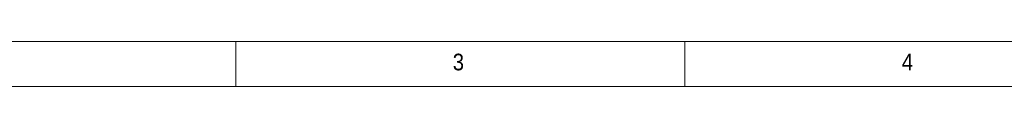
# Model space of a CAD drawing. Header units: millimetres. Extents: x 5 to 597, y 5 to 415.
# Tile 18 of 136: x 73 to 183, y 410 to 415. Entities that reach past the tile are written whole.
import ezdxf

# ---------------------------------------------------------------- set-up
doc = ezdxf.new("R2010")
doc.units = ezdxf.units.MM
doc.styles.add('SLDTEXTSTYLE1', font='GOTHIC.TTF', dxfattribs={"width": 0.913})

msp = doc.modelspace()

# ---------------------------------------------------------------- linework, layer by layer
at = {"color": 7, "linetype": 'Continuous', "lineweight": 18}
for p, q in [((589, 415), (5, 415)), ((97, 415), (97, 410)), ((147, 410), (147, 415)), ((584.0035, 410), (10, 410))]:
    msp.add_line(p, q, dxfattribs=at)

# ---------------------------------------------------------------- texts
at = {"color": 7, "linetype": 'Continuous', "lineweight": 0, "char_height": 1.8521, "attachment_point": 1, "style": 'SLDTEXTSTYLE1'}
for s, insert in [('3', (121.1667, 413.6463)), ('4', (171.1667, 413.6463))]:
    msp.add_mtext(s, dxfattribs=dict(at, insert=insert))

doc.saveas('drawing.dxf')
